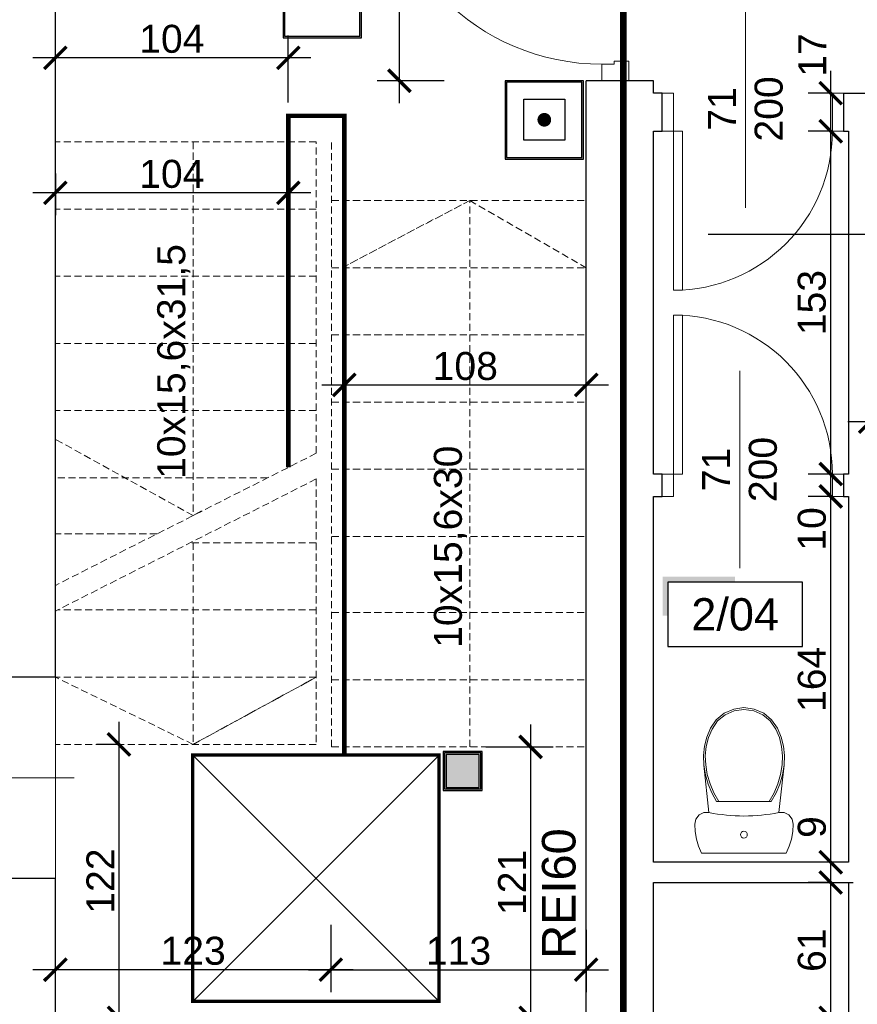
# Model space of a CAD drawing. Header units: millimetres. Extents: x 2709036 to 2756280, y 168165 to 192362.
# Tile 141 of 192: x 2724200 to 2724574, y 185830 to 186269. Entities that reach past the tile are written whole.
import ezdxf
from ezdxf.enums import TextEntityAlignment as Align

# ---------------------------------------------------------------- set-up
doc = ezdxf.new("R2010")
doc.units = ezdxf.units.MM
doc.header["$MEASUREMENT"] = 0
doc.set_wipeout_variables(frame=1)
for name, pattern in [('ACAD_ISO03W100', [30, 12, -18]), ('HIDDEN2', [4.7625, 3.175, -1.5875]), ('UKRYTE', [9.525, 6.35, -3.175])]:
    doc.linetypes.add(name, pattern=pattern)
doc.layers.add('6 - OPISY', color=7, linetype='Continuous')
doc.layers.add('D+H Urządzenia', color=30, linetype='Continuous')
for name, color, linetype, lineweight in [('__MAZ_EKSP_PROJ', 3, 'Continuous', 0), ('__MAZ_OPIS_STOLARKA', 7, 'Continuous', 0), ('__MAZ_SCHODY', 7, 'Continuous', 0), ('__MAZ_STOLARKA DRZWIOWA ISTN', 7, 'Continuous', 9), ('__MAZ_STOLARKA DRZWIOWA NOWA', 7, 'Continuous', 9), ('__MAZ_STOLARKA OKIENNA', 7, 'Continuous', 9), ('__MAZ_WYMIARY', 7, 'Continuous', 9), ('__MAZ_ŚCIANY ISTNIEJĄCE', 7, 'Continuous', 30), ('Meble i wyposażenie', 8, 'Continuous', 5), ('SCHODY_POR.', 7, 'UKRYTE', 25)]:
    doc.layers.add(name, color=color, linetype=linetype, lineweight=lineweight)
doc.styles.add('Arial', font='arial.ttf')
doc.styles.add('Dimensions', font='arial.ttf')
doc.styles.get("Standard").update_dxf_attribs({"font": 'arial.ttf'})
doc.styles.add('styl1', font='arial.ttf')
doc.dimstyles.new('100', dxfattribs={"dimtxt": 10, "dimasz": 10, "dimexe": 18, "dimexo": 15, "dimgap": 9, "dimtad": 1, "dimdec": 1, "dimrnd": 0.5, "dimdsep": 46, "dimtxsty": 'Dimensions', "dimblk": 'ARCHTICK', "dimcen": 9, "dimdle": 10, "dimadec": 1, "dimazin": 2, "dimtfac": 1, "dimtdec": 4, "dimtofl": 0, "dimtmove": 2, "dimatfit": 3, "dimfxl": 1, "dimtolj": 1, "dimtzin": 0, "dimarcsym": 0})

# ---------------------------------------------------------------- blocks, each defined once
blk = doc.blocks.new('_ArchTick')
at = {"color": 0, "linetype": 'ByBlock', "const_width": 0.15}
blk.add_lwpolyline([(-0.5, -0.5), (0.5, 0.5)], dxfattribs=at)
blk = doc.blocks.new('*D27')
at = {"layer": '__MAZ_WYMIARY', "color": 0, "lineweight": -2}
for p, q in [((2724215.82, 186232.24), (2724215.82, 186262.24)), ((2724319.82, 186232.24), (2724319.82, 186262.24)), ((2724329.82, 186252.24), (2724205.82, 186252.24))]:
    blk.add_line(p, q, dxfattribs=at)
at = {"layer": 'Defpoints', "color": 0, "lineweight": 30}
for p in [(2724215.82, 186252.24), (2724215.82, 186215.58), (2724319.82, 186215.58)]:
    blk.add_point(p, dxfattribs=at)
at = {"layer": '__MAZ_WYMIARY', "color": 0, "lineweight": -2, "xscale": 10, "yscale": 10, "zscale": 10, "rotation": 180}
blk.add_blockref('_ArchTick', (2724215.82, 186252.24), dxfattribs=at)
at = {"layer": '__MAZ_WYMIARY', "color": 0, "lineweight": -2, "xscale": 10, "yscale": 10, "zscale": 10}
blk.add_blockref('_ArchTick', (2724319.82, 186252.24), dxfattribs=at)
at = {"layer": '__MAZ_WYMIARY', "color": 0, "lineweight": 5, "insert": (2724267.82, 186260.62), "char_height": 12.5, "attachment_point": 5, "style": 'Arial'}
blk.add_mtext('\\A1;104', dxfattribs=at)
blk = doc.blocks.new('WC DP')
at = {"color": 0, "lineweight": -2, "ltscale": 14728.445072}
blk.add_wipeout([(-188.9, -40.9), (-202.4, -71.6), (-212.1, -103.8), (-218, -136.8), (-220, -170.4), (-214.9, -193.1), (-200.5, -211.4), (-179.6, -221.8), (-156.3, -222.3), (-117.6, -215.4), (-78.5, -210.5), (-39.3, -207.6), (0, -206.6), (39.3, -207.6), (78.5, -210.5), (117.6, -215.4), (156.3, -222.3), (179.6, -221.8), (200.5, -211.4), (214.9, -193.1), (220, -170.4), (218, -136.8), (212.1, -103.8), (202.4, -71.6), (188.9, -40.9)], dxfattribs=at).dxf.layer = 'Meble i wyposażenie'
at = {"layer": 'Meble i wyposażenie', "color": 0, "lineweight": -2}
for p, q in [((-188.9, -40.9), (-202.4, -71.6)), ((188.9, -40.9), (-188.9, -40.9)), ((202.4, -71.6), (188.9, -40.9)), ((-202.4, -71.6), (-212.1, -103.8)), ((212.1, -103.8), (202.4, -71.6)), ((-212.1, -103.8), (-218, -136.8)), ((218, -136.8), (212.1, -103.8)), ((-218, -136.8), (-220, -170.4)), ((-220, -170.4), (-214.9, -193.1)), ((214.9, -193.1), (220, -170.4)), ((220, -170.4), (218, -136.8))]:
    blk.add_line(p, q, dxfattribs=at)
blk.add_circle((0, -123.5), 15, dxfattribs=at)
at = {"color": 0, "lineweight": -2, "ltscale": 9083.641401}
blk.add_wipeout([(-122.1, -271.6), (122.1, -271.6), (143.3, -309.5), (160, -349.5), (171.9, -391.1), (179, -433.9), (156.3, -222.3), (117.6, -215.4), (78.5, -210.5), (39.3, -207.6), (0, -206.6), (-39.3, -207.6), (-78.5, -210.5), (-117.6, -215.4), (-156.3, -222.3), (-179, -433.9), (-171.9, -391.1), (-160, -349.5), (-143.3, -309.5)], dxfattribs=at).dxf.layer = 'Meble i wyposażenie'
at = {"layer": 'Meble i wyposażenie', "color": 0, "lineweight": -2}
for p, q in [((-214.9, -193.1), (-200.5, -211.4)), ((-200.5, -211.4), (-179.6, -221.8)), ((179.6, -221.8), (200.5, -211.4)), ((200.5, -211.4), (214.9, -193.1)), ((-179.6, -221.8), (-156.3, -222.3)), ((156.3, -222.3), (179.6, -221.8))]:
    blk.add_line(p, q, dxfattribs=at)
blk.add_ellipse((0, -988.7), major_axis=(785, 0), ratio=0.9963, start_param=1.370375, end_param=1.771221, dxfattribs=at)
at = {"color": 0, "lineweight": -2, "ltscale": 8188.801298}
blk.add_wipeout([(123.5, -636.5), (149.4, -598.7), (165.6, -559.3), (176, -518.3), (180.5, -476.2), (179, -433.9), (171.6, -389.9), (159, -347), (141.5, -306), (117.1, -263.7), (-117.1, -263.7), (-141.5, -306), (-159, -347), (-171.6, -389.9), (-179, -433.9), (-180.5, -476.2), (-176, -518.3), (-165.6, -559.3), (-149.4, -598.7), (-123.5, -636.5), (-88, -665.9), (-45.7, -684.5), (0, -690.9), (45.7, -684.5), (88, -665.9)], dxfattribs=at).dxf.layer = 'Meble i wyposażenie'
at = {"layer": 'Meble i wyposażenie', "color": 0, "lineweight": -2}
for p, q in [((-156.3, -222.3), (-179, -433.9)), ((179, -433.9), (156.3, -222.3)), ((-122.1, -271.6), (-143.3, -309.5)), ((-112.5, -271.6), (-134.3, -309.5)), ((122.1, -271.6), (-122.1, -271.6)), ((134.3, -309.5), (112.5, -271.6)), ((143.3, -309.5), (122.1, -271.6)), ((-160, -349.5), (-171.9, -391.1)), ((-151.5, -349.7), (-163.8, -391.6)), ((-143.3, -309.5), (-160, -349.5)), ((-134.3, -309.5), (-151.5, -349.7)), ((151.5, -349.7), (134.3, -309.5)), ((160, -349.5), (143.3, -309.5)), ((163.8, -391.6), (151.5, -349.7)), ((171.9, -391.1), (160, -349.5)), ((-171.9, -391.1), (-179, -433.9)), ((-163.8, -391.6), (-171, -434.7)), ((171, -434.7), (163.8, -391.6)), ((179, -433.9), (171.9, -391.1)), ((-179, -433.9), (-180.6, -476.2)), ((-171, -434.7), (-172.5, -475.9)), ((172.5, -475.9), (171, -434.7)), ((180.6, -476.2), (179, -433.9)), ((-180.6, -476.2), (-176.1, -518.3)), ((-172.5, -475.9), (-168.1, -516.9)), ((168.1, -516.9), (172.5, -475.9)), ((176.1, -518.3), (180.6, -476.2)), ((-176.1, -518.3), (-165.7, -559.3)), ((-168.1, -516.9), (-158, -556.8)), ((158, -556.8), (168.1, -516.9)), ((165.7, -559.3), (176.1, -518.3)), ((-165.7, -559.3), (-149.5, -598.5)), ((-158, -556.8), (-142.3, -594.9)), ((142.3, -594.9), (158, -556.8)), ((149.5, -598.5), (165.7, -559.3)), ((-149.5, -598.5), (-123.5, -636.5)), ((-142.3, -594.9), (-117.5, -631.1)), ((117.5, -631.1), (142.3, -594.9)), ((123.5, -636.5), (149.5, -598.5)), ((-123.5, -636.5), (-88, -665.9)), ((-117.5, -631.1), (-83.7, -659.1)), ((-83.7, -659.1), (-43.5, -676.8)), ((43.5, -676.8), (83.7, -659.1)), ((83.7, -659.1), (117.5, -631.1)), ((88, -665.9), (123.5, -636.5)), ((-88, -665.9), (-45.7, -684.5)), ((-45.7, -684.5), (0, -690.9)), ((-43.5, -676.8), (0, -682.8)), ((0, -682.8), (43.5, -676.8)), ((0, -690.9), (45.7, -684.5)), ((45.7, -684.5), (88, -665.9))]:
    blk.add_line(p, q, dxfattribs=at)
blk = doc.blocks.new('*U9')
at = {"ltscale": 10}
blk.add_hatch(color=256, dxfattribs=at).paths.add_polyline_path([(0, 26), (-25, 26), (-27, 26), (-27, 11.46), (-25, 11.46), (-25, 24), (0, 24)])
blk.add_lwpolyline([(-25, 0), (25, 0), (25, 24), (-25, 24)], close=True, dxfattribs=at)
at = {"layer": '6 - OPISY'}
for tag, p in [('NRPOM', (0, 6)), ('WYSPOM', (3.39, -15.66))]:
    blk.add_attdef(tag, text='', height=12, dxfattribs=at).set_placement(p, align=Align.CENTER)
blk = doc.blocks.new('*D526')
at = {"layer": '__MAZ_WYMIARY', "color": 0, "lineweight": -2}
for p, q in [((2724215.82, 186200.58), (2724215.82, 186181.94)), ((2724319.82, 186200.58), (2724319.82, 186181.94)), ((2724329.82, 186191.94), (2724205.82, 186191.94))]:
    blk.add_line(p, q, dxfattribs=at)
at = {"layer": 'Defpoints', "color": 0, "lineweight": 30}
for p in [(2724215.82, 186215.58), (2724319.82, 186215.58), (2724215.82, 186191.94)]:
    blk.add_point(p, dxfattribs=at)
at = {"layer": '__MAZ_WYMIARY', "color": 0, "lineweight": -2, "xscale": 10, "yscale": 10, "zscale": 10, "rotation": 180}
blk.add_blockref('_ArchTick', (2724215.82, 186191.94), dxfattribs=at)
at = {"layer": '__MAZ_WYMIARY', "color": 0, "lineweight": -2, "xscale": 10, "yscale": 10, "zscale": 10}
blk.add_blockref('_ArchTick', (2724319.82, 186191.94), dxfattribs=at)
at = {"layer": '__MAZ_WYMIARY', "color": 0, "lineweight": 5, "insert": (2724267.82, 186200.32), "char_height": 12.5, "attachment_point": 5, "style": 'Arial'}
blk.add_mtext('\\A1;104', dxfattribs=at)
blk = doc.blocks.new('*D527')
at = {"layer": '__MAZ_WYMIARY', "color": 0, "lineweight": -2}
for p, q in [((2724344.82, 186106.15), (2724344.82, 186116.15)), ((2724452.82, 186106.15), (2724452.82, 186116.15)), ((2724334.82, 186106.15), (2724462.82, 186106.15))]:
    blk.add_line(p, q, dxfattribs=at)
at = {"layer": 'Defpoints', "color": 0, "lineweight": 30}
for p in [(2724452.82, 186106.15), (2724344.82, 186095.1), (2724452.82, 186095.1)]:
    blk.add_point(p, dxfattribs=at)
at = {"layer": '__MAZ_WYMIARY', "color": 0, "lineweight": -2, "xscale": 10, "yscale": 10, "zscale": 10, "rotation": 180}
blk.add_blockref('_ArchTick', (2724344.82, 186106.15), dxfattribs=at)
at = {"layer": '__MAZ_WYMIARY', "color": 0, "lineweight": -2, "xscale": 10, "yscale": 10, "zscale": 10}
blk.add_blockref('_ArchTick', (2724452.82, 186106.15), dxfattribs=at)
at = {"layer": '__MAZ_WYMIARY', "color": 0, "lineweight": 5, "insert": (2724398.82, 186114.53), "char_height": 12.5, "attachment_point": 5, "style": 'Arial'}
blk.add_mtext('\\A1;108', dxfattribs=at)
blk = doc.blocks.new('*D528')
at = {"layer": '__MAZ_WYMIARY', "color": 0, "lineweight": -2}
for p, q in [((2724338.82, 185865.06), (2724338.82, 185835.06)), ((2724215.82, 185839.39), (2724215.82, 185855.06)), ((2724348.82, 185845.06), (2724205.82, 185845.06))]:
    blk.add_line(p, q, dxfattribs=at)
at = {"layer": 'Defpoints', "color": 0, "lineweight": 30}
for p in [(2724338.82, 185935.2), (2724215.82, 185845.06), (2724215.82, 185824.39)]:
    blk.add_point(p, dxfattribs=at)
at = {"layer": '__MAZ_WYMIARY', "color": 0, "lineweight": -2, "xscale": 10, "yscale": 10, "zscale": 10, "rotation": 180}
blk.add_blockref('_ArchTick', (2724215.82, 185845.06), dxfattribs=at)
at = {"layer": '__MAZ_WYMIARY', "color": 0, "lineweight": -2, "xscale": 10, "yscale": 10, "zscale": 10}
blk.add_blockref('_ArchTick', (2724338.82, 185845.06), dxfattribs=at)
at = {"layer": '__MAZ_WYMIARY', "color": 0, "lineweight": 5, "insert": (2724277.32, 185853.44), "char_height": 12.5, "attachment_point": 5, "style": 'Arial'}
blk.add_mtext('\\A1;123', dxfattribs=at)
blk = doc.blocks.new('*D529')
at = {"layer": '__MAZ_WYMIARY', "color": 0, "lineweight": -2}
for p, q in [((2724338.82, 185865.06), (2724338.82, 185835.06)), ((2724452.82, 185862.79), (2724452.82, 185835.06)), ((2724328.82, 185845.06), (2724462.82, 185845.06))]:
    blk.add_line(p, q, dxfattribs=at)
at = {"layer": 'Defpoints', "color": 0, "lineweight": 30}
for p in [(2724338.82, 185935.2), (2724452.82, 185877.79), (2724452.82, 185845.06)]:
    blk.add_point(p, dxfattribs=at)
at = {"layer": '__MAZ_WYMIARY', "color": 0, "lineweight": -2, "xscale": 10, "yscale": 10, "zscale": 10, "rotation": 180}
blk.add_blockref('_ArchTick', (2724338.82, 185845.06), dxfattribs=at)
at = {"layer": '__MAZ_WYMIARY', "color": 0, "lineweight": -2, "xscale": 10, "yscale": 10, "zscale": 10}
blk.add_blockref('_ArchTick', (2724452.82, 185845.06), dxfattribs=at)
at = {"layer": '__MAZ_WYMIARY', "color": 0, "lineweight": 5, "insert": (2724395.82, 185853.44), "char_height": 12.5, "attachment_point": 5, "style": 'Arial'}
blk.add_mtext('\\A1;113', dxfattribs=at)
blk = doc.blocks.new('*D530')
at = {"layer": '__MAZ_WYMIARY', "color": 0, "lineweight": -2}
for p, q in [((2724427.99, 185954.51), (2724427.99, 185813.55)), ((2724407.99, 185944.51), (2724437.99, 185944.51)), ((2724407.99, 185823.55), (2724437.99, 185823.55))]:
    blk.add_line(p, q, dxfattribs=at)
at = {"layer": 'Defpoints', "color": 0, "lineweight": 30}
for p in [(2724371.22, 185944.51), (2724371.22, 185823.55), (2724427.99, 185823.55)]:
    blk.add_point(p, dxfattribs=at)
at = {"layer": '__MAZ_WYMIARY', "color": 0, "lineweight": -2, "xscale": 10, "yscale": 10, "zscale": 10}
for p, rotation in [((2724427.99, 185944.51), 90), ((2724427.99, 185823.55), 270)]:
    blk.add_blockref('_ArchTick', p, dxfattribs=dict(at, rotation=rotation))
at = {"layer": '__MAZ_WYMIARY', "color": 0, "lineweight": 5, "insert": (2724419.72, 185884.03), "char_height": 12.5, "attachment_point": 5, "rotation": 90, "style": 'Arial'}
blk.add_mtext('\\A1;121', dxfattribs=at)
blk = doc.blocks.new('*D531')
at = {"layer": '__MAZ_WYMIARY', "color": 0, "lineweight": -2}
for p, q in [((2724244.22, 185955.67), (2724244.22, 185813.55)), ((2724244.22, 185945.67), (2724234.22, 185945.67)), ((2724244.22, 185823.55), (2724234.22, 185823.55))]:
    blk.add_line(p, q, dxfattribs=at)
at = {"layer": 'Defpoints', "color": 0, "lineweight": 30}
for p in [(2724250.39, 185945.67), (2724244.22, 185823.55), (2724250.84, 185823.55)]:
    blk.add_point(p, dxfattribs=at)
at = {"layer": '__MAZ_WYMIARY', "color": 0, "lineweight": -2, "xscale": 10, "yscale": 10, "zscale": 10}
for p, rotation in [((2724244.22, 185945.67), 90), ((2724244.22, 185823.55), 270)]:
    blk.add_blockref('_ArchTick', p, dxfattribs=dict(at, rotation=rotation))
at = {"layer": '__MAZ_WYMIARY', "color": 0, "lineweight": 5, "insert": (2724235.95, 185884.61), "char_height": 12.5, "attachment_point": 5, "rotation": 90, "style": 'Arial'}
blk.add_mtext('\\A1;122', dxfattribs=at)
blk = doc.blocks.new('*D549')
at = {"layer": '__MAZ_WYMIARY', "color": 0, "lineweight": -2}
for p, q in [((2724085.75, 186383.55), (2724085.75, 185814.39)), ((2724105.75, 186373.55), (2724075.75, 186373.55)), ((2724105.75, 185824.39), (2724075.75, 185824.39))]:
    blk.add_line(p, q, dxfattribs=at)
at = {"layer": 'Defpoints', "color": 0, "lineweight": 30}
for p in [(2724215.82, 186373.55), (2724085.75, 185824.39), (2724215.82, 185824.39)]:
    blk.add_point(p, dxfattribs=at)
at = {"layer": '__MAZ_WYMIARY', "color": 0, "lineweight": -2, "xscale": 10, "yscale": 10, "zscale": 10}
for p, rotation in [((2724085.75, 186373.55), 90), ((2724085.75, 185824.39), 270)]:
    blk.add_blockref('_ArchTick', p, dxfattribs=dict(at, rotation=rotation))
at = {"layer": '__MAZ_WYMIARY', "color": 0, "lineweight": 5, "insert": (2724077.37, 186098.97), "char_height": 12.5, "attachment_point": 5, "rotation": 90, "style": 'Arial'}
blk.add_mtext('\\A1;549', dxfattribs=at)
blk = doc.blocks.new('*D550')
at = {"layer": '__MAZ_WYMIARY', "color": 0, "lineweight": -2}
for p, q in [((2724085.75, 185834.39), (2724085.75, 185750.55)), ((2724105.75, 185824.39), (2724075.75, 185824.39)), ((2724105.75, 185760.55), (2724075.75, 185760.55))]:
    blk.add_line(p, q, dxfattribs=at)
at = {"layer": 'Defpoints', "color": 0, "lineweight": 30}
for p in [(2724215.82, 185824.39), (2724085.75, 185760.55), (2724151.82, 185760.55)]:
    blk.add_point(p, dxfattribs=at)
at = {"layer": '__MAZ_WYMIARY', "color": 0, "lineweight": -2, "xscale": 10, "yscale": 10, "zscale": 10}
for p, rotation in [((2724085.75, 185824.39), 90), ((2724085.75, 185760.55), 270)]:
    blk.add_blockref('_ArchTick', p, dxfattribs=dict(at, rotation=rotation))
at = {"layer": '__MAZ_WYMIARY', "color": 0, "lineweight": 5, "insert": (2724077.37, 185792.47), "char_height": 12.5, "attachment_point": 5, "rotation": 90, "style": 'Arial'}
blk.add_mtext('\\A1;64', dxfattribs=at)
blk = doc.blocks.new('*D595')
at = {"layer": '__MAZ_WYMIARY', "color": 0, "lineweight": -2}
for p, q in [((2724561.97, 185813.55), (2724561.97, 185894.01)), ((2724541.97, 185884.01), (2724571.97, 185884.01)), ((2724541.97, 185823.55), (2724571.97, 185823.55))]:
    blk.add_line(p, q, dxfattribs=at)
at = {"layer": 'Defpoints', "color": 0, "lineweight": 30}
for p in [(2724520.8, 185884.01), (2724561.97, 185884.01), (2724520.8, 185823.55)]:
    blk.add_point(p, dxfattribs=at)
at = {"layer": '__MAZ_WYMIARY', "color": 0, "lineweight": -2, "xscale": 10, "yscale": 10, "zscale": 10}
for p, rotation in [((2724561.97, 185884.01), 90), ((2724561.97, 185823.55), 270)]:
    blk.add_blockref('_ArchTick', p, dxfattribs=dict(at, rotation=rotation))
at = {"layer": '__MAZ_WYMIARY', "color": 0, "lineweight": 5, "insert": (2724553.59, 185853.78), "char_height": 12.5, "attachment_point": 5, "rotation": 90, "style": 'Arial'}
blk.add_mtext('\\A1;61', dxfattribs=at)
blk = doc.blocks.new('*D596')
at = {"layer": '__MAZ_WYMIARY', "color": 0, "lineweight": -2}
for p, q in [((2724561.97, 185874.01), (2724561.97, 185903.01)), ((2724561.97, 185893.01), (2724551.97, 185893.01)), ((2724561.97, 185884.01), (2724551.97, 185884.01))]:
    blk.add_line(p, q, dxfattribs=at)
at = {"layer": 'Defpoints', "color": 0, "lineweight": 30}
for p in [(2724561.97, 185893.01), (2724569.88, 185893.01), (2724569.88, 185884.01)]:
    blk.add_point(p, dxfattribs=at)
at = {"layer": '__MAZ_WYMIARY', "color": 0, "lineweight": -2, "xscale": 10, "yscale": 10, "zscale": 10}
for p, rotation in [((2724561.97, 185893.01), 90), ((2724561.97, 185884.01), 270)]:
    blk.add_blockref('_ArchTick', p, dxfattribs=dict(at, rotation=rotation))
at = {"layer": '__MAZ_WYMIARY', "color": 0, "lineweight": 5, "insert": (2724553.59, 185908.73), "char_height": 12.5, "attachment_point": 5, "rotation": 90, "style": 'Arial'}
blk.add_mtext('\\A1;9', dxfattribs=at)
blk = doc.blocks.new('*D597')
at = {"layer": '__MAZ_WYMIARY', "color": 0, "lineweight": -2}
for p, q in [((2724561.97, 185883.01), (2724561.97, 186066.38)), ((2724561.97, 186056.38), (2724551.97, 186056.38)), ((2724561.97, 185893.01), (2724551.97, 185893.01))]:
    blk.add_line(p, q, dxfattribs=at)
at = {"layer": 'Defpoints', "color": 0, "lineweight": 30}
for p in [(2724561.97, 186056.38), (2724569.88, 186056.38), (2724569.88, 185893.01)]:
    blk.add_point(p, dxfattribs=at)
at = {"layer": '__MAZ_WYMIARY', "color": 0, "lineweight": -2, "xscale": 10, "yscale": 10, "zscale": 10}
for p, rotation in [((2724561.97, 186056.38), 90), ((2724561.97, 185893.01), 270)]:
    blk.add_blockref('_ArchTick', p, dxfattribs=dict(at, rotation=rotation))
at = {"layer": '__MAZ_WYMIARY', "color": 0, "lineweight": 5, "insert": (2724553.59, 185974.7), "char_height": 12.5, "attachment_point": 5, "rotation": 90, "style": 'Arial'}
blk.add_mtext('\\A1;164', dxfattribs=at)
blk = doc.blocks.new('*D598')
at = {"layer": '__MAZ_WYMIARY', "color": 0, "lineweight": -2}
for p, q in [((2724561.97, 186046.38), (2724561.97, 186076.38)), ((2724561.97, 186066.38), (2724551.97, 186066.38)), ((2724561.97, 186056.38), (2724551.97, 186056.38))]:
    blk.add_line(p, q, dxfattribs=at)
at = {"layer": 'Defpoints', "color": 0, "lineweight": 30}
for p in [(2724561.97, 186066.38), (2724569.88, 186066.38), (2724569.88, 186056.38)]:
    blk.add_point(p, dxfattribs=at)
at = {"layer": '__MAZ_WYMIARY', "color": 0, "lineweight": -2, "xscale": 10, "yscale": 10, "zscale": 10}
for p, rotation in [((2724561.97, 186066.38), 90), ((2724561.97, 186056.38), 270)]:
    blk.add_blockref('_ArchTick', p, dxfattribs=dict(at, rotation=rotation))
at = {"layer": '__MAZ_WYMIARY', "color": 0, "lineweight": 5, "insert": (2724553.59, 186041.85), "char_height": 12.5, "attachment_point": 5, "rotation": 90, "style": 'Arial'}
blk.add_mtext('\\A1;10', dxfattribs=at)
blk = doc.blocks.new('*D599')
at = {"layer": '__MAZ_WYMIARY', "color": 0, "lineweight": -2}
for p, q in [((2724561.97, 186056.38), (2724561.97, 186229.43)), ((2724561.97, 186219.43), (2724551.97, 186219.43)), ((2724561.97, 186066.38), (2724551.97, 186066.38))]:
    blk.add_line(p, q, dxfattribs=at)
at = {"layer": 'Defpoints', "color": 0, "lineweight": 30}
for p in [(2724561.97, 186219.43), (2724569.88, 186219.43), (2724569.88, 186066.38)]:
    blk.add_point(p, dxfattribs=at)
at = {"layer": '__MAZ_WYMIARY', "color": 0, "lineweight": -2, "xscale": 10, "yscale": 10, "zscale": 10}
for p, rotation in [((2724561.97, 186219.43), 90), ((2724561.97, 186066.38), 270)]:
    blk.add_blockref('_ArchTick', p, dxfattribs=dict(at, rotation=rotation))
at = {"layer": '__MAZ_WYMIARY', "color": 0, "lineweight": 5, "insert": (2724553.59, 186142.91), "char_height": 12.5, "attachment_point": 5, "rotation": 90, "style": 'Arial'}
blk.add_mtext('\\A1;153', dxfattribs=at)
blk = doc.blocks.new('*D600')
at = {"layer": '__MAZ_WYMIARY', "color": 0, "lineweight": -2}
for p, q in [((2724561.97, 186209.43), (2724561.97, 186246.43)), ((2724561.97, 186236.43), (2724551.97, 186236.43)), ((2724561.97, 186219.43), (2724551.97, 186219.43))]:
    blk.add_line(p, q, dxfattribs=at)
at = {"layer": 'Defpoints', "color": 0, "lineweight": 30}
for p in [(2724561.97, 186236.43), (2724569.88, 186236.43), (2724569.88, 186219.43)]:
    blk.add_point(p, dxfattribs=at)
at = {"layer": '__MAZ_WYMIARY', "color": 0, "lineweight": -2, "xscale": 10, "yscale": 10, "zscale": 10}
for p, rotation in [((2724561.97, 186236.43), 90), ((2724561.97, 186219.43), 270)]:
    blk.add_blockref('_ArchTick', p, dxfattribs=dict(at, rotation=rotation))
at = {"layer": '__MAZ_WYMIARY', "color": 0, "lineweight": 5, "insert": (2724553.7, 186253.48), "char_height": 12.5, "attachment_point": 5, "rotation": 90, "style": 'Arial'}
blk.add_mtext('\\A1;17', dxfattribs=at)
blk = doc.blocks.new('*D616')
at = {"layer": '__MAZ_WYMIARY', "color": 0, "lineweight": -2}
for p, q in [((2724579.61, 186103.46), (2724579.61, 186079.79)), ((2724592.61, 186103.46), (2724592.61, 186079.79)), ((2724569.61, 186089.79), (2724602.61, 186089.79)), ((2724595.76, 186057.63), (2724586.11, 186089.79)), ((2724616.48, 186057.63), (2724595.76, 186057.63))]:
    blk.add_line(p, q, dxfattribs=at)
at = {"layer": 'Defpoints', "color": 0, "lineweight": 30}
for p in [(2724579.61, 186118.46), (2724592.61, 186118.46), (2724592.61, 186089.79)]:
    blk.add_point(p, dxfattribs=at)
at = {"layer": '__MAZ_WYMIARY', "color": 0, "lineweight": -2, "xscale": 10, "yscale": 10, "zscale": 10, "rotation": 180}
blk.add_blockref('_ArchTick', (2724579.61, 186089.79), dxfattribs=at)
at = {"layer": '__MAZ_WYMIARY', "color": 0, "lineweight": -2, "xscale": 10, "yscale": 10, "zscale": 10}
blk.add_blockref('_ArchTick', (2724592.61, 186089.79), dxfattribs=at)
at = {"layer": '__MAZ_WYMIARY', "color": 0, "lineweight": 5, "insert": (2724606.12, 186066.01), "char_height": 12.5, "attachment_point": 5, "style": 'Arial'}
blk.add_mtext('\\A1;13', dxfattribs=at)
blk = doc.blocks.new('*D689')
at = {"layer": '__MAZ_WYMIARY', "color": 0, "lineweight": -2}
for p, q in [((2724369.42, 186231.98), (2724369.42, 186366.98)), ((2724389.42, 186356.98), (2724359.42, 186356.98)), ((2724389.42, 186241.98), (2724359.42, 186241.98))]:
    blk.add_line(p, q, dxfattribs=at)
at = {"layer": 'Defpoints', "color": 0, "lineweight": 30}
for p in [(2724369.42, 186356.98), (2724452.82, 186356.98), (2724452.82, 186241.98)]:
    blk.add_point(p, dxfattribs=at)
at = {"layer": '__MAZ_WYMIARY', "color": 0, "lineweight": -2, "xscale": 10, "yscale": 10, "zscale": 10}
for p, rotation in [((2724369.42, 186356.98), 90), ((2724369.42, 186241.98), 270)]:
    blk.add_blockref('_ArchTick', p, dxfattribs=dict(at, rotation=rotation))
at = {"layer": '__MAZ_WYMIARY', "color": 0, "lineweight": 5, "insert": (2724361.04, 186299.48), "char_height": 12.5, "attachment_point": 5, "rotation": 90, "style": 'Arial'}
blk.add_mtext('\\A1;115', dxfattribs=at)
blk = doc.blocks.new('90')
at = {"color": 0, "linetype": 'Continuous', "lineweight": 5}
for p, q in [((30102.84, -38884.85), (30102.84, -38878.44)), ((30113.27, -38878.44), (30113.27, -38885.98)), ((30107.55, -38884.85), (30102.84, -38884.85)), ((30107.55, -38885.98), (30107.55, -38884.85)), ((30113.27, -38885.98), (30107.55, -38885.98)), ((30015.67, -38967.31), (30015.67, -38972.02)), ((30102.84, -38967.31), (30015.67, -38967.31)), ((30015.67, -38967.31), (30015.67, -38972.02)), ((30102.84, -38972.02), (30102.84, -38967.31)), ((30015.67, -38972.02), (30102.84, -38972.02)), ((30102.84, -38978.44), (30102.84, -38972.02)), ((30102.84, -38972.02), (30107.55, -38972.02)), ((30107.55, -38972.02), (30107.55, -38970.89)), ((30107.55, -38970.89), (30113.27, -38970.89)), ((30113.27, -38970.89), (30113.27, -38978.44))]:
    blk.add_line(p, q, dxfattribs=at)
blk.add_arc((30102.84, -38972.02), 87.17, 90, 180, dxfattribs=at)
blk = doc.blocks.new('_rt45')
at = {"layer": 'D+H Urządzenia'}
h = blk.add_hatch(color=256, dxfattribs=at)
h.dxf.hatch_style = 1
h.paths.add_polyline_path([(25.34, 24.93), (12.84, 24.93), (0.34, 24.93), (-12.16, 24.93), (-24.66, 24.93), (-24.66, 12.43), (-24.66, -0.07), (-24.66, -12.57), (-24.66, -25.07), (-12.16, -25.07), (0.34, -25.07), (12.84, -25.07), (25.34, -25.07), (25.34, -12.57), (25.34, -0.07), (25.34, 12.43)])
h.paths.add_polyline_path([(-23.66, 23.93), (-12.16, 23.93), (0.34, 23.93), (12.84, 23.93), (24.34, 23.93), (24.34, 12.43), (24.34, -0.07), (24.34, -12.57), (24.34, -24.07), (12.84, -24.07), (0.34, -24.07), (-12.16, -24.07), (-23.66, -24.07), (-23.66, -12.57), (-23.66, -0.07), (-23.66, 12.43)], flags=16)
h.paths.add_polyline_path([(-12.7, 13.08), (13.49, 13.08), (13.49, -13.11), (-12.7, -13.11)], flags=0)
h.paths.add_polyline_path([(2.58, -0.02, -1), (-1.79, -0.02, -1)], flags=0)
for points in [[(-24.66, 24.93), (-24.66, 12.43), (-24.66, -0.07), (-24.66, -12.57), (-24.66, -25.07), (-12.16, -25.07), (0.34, -25.07), (12.84, -25.07), (25.34, -25.07), (25.34, -12.57), (25.34, -0.07), (25.34, 12.43), (25.34, 24.93), (12.84, 24.93), (0.34, 24.93), (-12.16, 24.93)], [(-23.66, 23.93), (-23.66, 12.43), (-23.66, -0.07), (-23.66, -12.57), (-23.66, -24.07), (-12.16, -24.07), (0.34, -24.07), (12.84, -24.07), (24.34, -24.07), (24.34, -12.57), (24.34, -0.07), (24.34, 12.43), (24.34, 23.93), (12.84, 23.93), (0.34, 23.93), (-12.16, 23.93)], [(-12.7, 13.08), (13.49, 13.08), (13.49, -13.11), (-12.7, -13.11)]]:
    blk.add_lwpolyline(points, close=True, dxfattribs=at)
at = {"layer": 'D+H Urządzenia', "const_width": 4.36}
blk.add_lwpolyline([(-1.79, -0.02, 1), (2.58, -0.02, 1)], format="xyb", close=True, dxfattribs=at)
blk = doc.blocks.new('_3000plus')
at = {"layer": 'D+H Urządzenia'}
h = blk.add_hatch(color=256, dxfattribs=at)
h.dxf.hatch_style = 1
h.paths.add_polyline_path([(26.81, 26.83), (14.31, 26.83), (1.81, 26.83), (-10.69, 26.83), (-23.19, 26.83), (-23.19, 14.33), (-23.19, 1.83), (-23.19, -10.67), (-23.19, -23.17), (-10.69, -23.17), (1.81, -23.17), (14.31, -23.17), (26.81, -23.17), (26.81, -10.67), (26.81, 1.83), (26.81, 14.33)])
h.paths.add_polyline_path([(-22.19, 25.83), (-10.69, 25.83), (1.81, 25.83), (14.31, 25.83), (25.81, 25.83), (25.81, 14.33), (25.81, 1.83), (25.81, -10.67), (25.81, -22.17), (14.31, -22.17), (1.81, -22.17), (-10.69, -22.17), (-22.19, -22.17), (-22.19, -10.67), (-22.19, 1.83), (-22.19, 14.33)], flags=16)
for points in [[(-10.69, 26.83), (-23.19, 26.83), (-23.19, 14.33), (-23.19, 1.83), (-23.19, -10.67), (-23.19, -23.17), (-10.69, -23.17), (1.81, -23.17), (14.31, -23.17), (26.81, -23.17), (26.81, -10.67), (26.81, 1.83), (26.81, 14.33), (26.81, 26.83), (14.31, 26.83), (1.81, 26.83), (-10.69, 26.83)], [(-10.69, 25.83), (-22.19, 25.83), (-22.19, 14.33), (-22.19, 1.83), (-22.19, -10.67), (-22.19, -22.17), (-10.69, -22.17), (1.81, -22.17), (14.31, -22.17), (25.81, -22.17), (25.81, -10.67), (25.81, 1.83), (25.81, 14.33), (25.81, 25.83), (14.31, 25.83), (1.81, 25.83)]]:
    blk.add_lwpolyline(points, close=True, dxfattribs=at)
for points in [[(-8.51, 21.45, 0, 0, 0), (16.38, -3.44, 7.54, 0, 0), (23.49, -10.55, 0, 0, 0)], [(-19.18, 10.78, 0, 0, 0), (5.71, -14.11, 7.54, 0, 0), (12.82, -21.22, 0, 0, 0)]]:
    blk.add_lwpolyline(points, format="xyseb", dxfattribs=at)
blk = doc.blocks.new('_pip')
at = {"layer": 'D+H Urządzenia'}
h = blk.add_hatch(color=1, dxfattribs=at)
h.dxf.hatch_style = 1
h.paths.add_polyline_path([(12.45, 11.21), (-8.55, 11.21), (-8.55, -9.79), (12.45, -9.79)], flags=0)
h.paths.add_polyline_path([(14.45, 13.21), (-10.55, 13.21), (-10.55, -11.79), (14.45, -11.79)])
h.paths.add_polyline_path([(13.45, -10.79), (-9.55, -10.79), (-9.55, 12.21), (13.45, 12.21)], flags=16)
h.paths.add_polyline_path([(12.45, -9.79), (-8.55, -9.79), (-8.55, 11.21), (12.45, 11.21)], flags=0)
h = blk.add_hatch(color=1, dxfattribs=at)
h.dxf.hatch_style = 1
h.paths.add_polyline_path([(12.45, 11.21), (-8.55, 11.21), (-8.55, -9.79), (12.45, -9.79)])
at = {"layer": 'D+H Urządzenia', "color": 1}
for points in [[(-10.55, -11.79), (14.45, -11.79), (14.45, 13.21), (-10.55, 13.21)], [(-9.55, -10.79), (13.45, -10.79), (13.45, 12.21), (-9.55, 12.21)], [(-8.55, -9.79), (12.45, -9.79), (12.45, 11.21), (-8.55, 11.21)]]:
    blk.add_lwpolyline(points, close=True, dxfattribs=at)

msp = doc.modelspace()

# ---------------------------------------------------------------- linework, layer by layer
at = {"layer": '6 - OPISY', "color": 252}
msp.add_line((2724586.17, 186173.33), (2724507.28, 186173.33), dxfattribs=at)
at = {"layer": '__MAZ_EKSP_PROJ'}
for p, q in [((2724277.14, 185940.88), (2724387.14, 185830.88)), ((2724277.14, 185830.88), (2724387.14, 185940.88))]:
    msp.add_line(p, q, dxfattribs=at)
at = {"layer": '__MAZ_EKSP_PROJ', "linetype": 'ACAD_ISO03W100', "const_width": 3}
msp.add_lwpolyline([(2724469.4, 185766.55), (2724469.4, 186394.05), (2724151.82, 186394.05)], dxfattribs=at)
at = {"layer": '__MAZ_EKSP_PROJ', "const_width": 1.5}
msp.add_lwpolyline([(2724277.14, 185830.88), (2724387.14, 185830.88), (2724387.14, 185940.88), (2724277.14, 185940.88)], close=True, dxfattribs=at)
at = {"layer": '__MAZ_OPIS_STOLARKA', "color": 252}
for points in [[(2724523.92, 186185.3), (2724523.92, 186273.47)], [(2724521.33, 186024.31), (2724521.33, 186112.48)], [(2724094.88, 185930.8), (2724224.21, 185930.8)]]:
    msp.add_lwpolyline(points, dxfattribs=at)
at = {"layer": '__MAZ_SCHODY', "color": 252, "linetype": 'HIDDEN2', "lineweight": 5}
for p, q in [((2724482.82, 186241.98), (2724452.82, 186241.98)), ((2724332.31, 186214.67), (2724215.82, 186214.67)), ((2724332.31, 186075.67), (2724332.31, 186214.67)), ((2724339.17, 185944.51), (2724339.17, 186214.67)), ((2724332.31, 186184.67), (2724215.82, 186184.67)), ((2724339.17, 186188.51), (2724452.82, 186188.51)), ((2724339.17, 186158.51), (2724452.82, 186158.51)), ((2724332.31, 186154.67), (2724215.82, 186154.67)), ((2724339.17, 186128.51), (2724452.82, 186128.51)), ((2724332.31, 186124.67), (2724215.82, 186124.67)), ((2724339.17, 186098.51), (2724452.82, 186098.51)), ((2724332.31, 186094.67), (2724215.82, 186094.67)), ((2724332.31, 186075.67), (2724215.82, 186016.67)), ((2724339.17, 186068.51), (2724452.82, 186068.51)), ((2724310.59, 186064.67), (2724215.82, 186064.67)), ((2724332.31, 186064.18), (2724215.82, 186005.18)), ((2724261.23, 186039.67), (2724215.82, 186039.67)), ((2724332.31, 186035.67), (2724276, 186035.67)), ((2724339.17, 186038.51), (2724452.82, 186038.51)), ((2724332.31, 186005.67), (2724216.77, 186005.67)), ((2724339.17, 186004.51), (2724452.82, 186004.51)), ((2724215.82, 185885.8), (2724215.82, 185975.8)), ((2724332.31, 185975.67), (2724215.82, 185975.67)), ((2724339.17, 185974.51), (2724452.82, 185974.51)), ((2724332.31, 185945.67), (2724215.82, 185945.67)), ((2724339.17, 185944.51), (2724452.82, 185944.51))]:
    msp.add_line(p, q, dxfattribs=at)
for points in [[(2724277.32, 186214.67), (2724277.32, 186047.82), (2724281.13, 186049.93), (2724277.32, 186047.82), (2724215.82, 186081.93)], [(2724400.82, 185944.51), (2724400.82, 186188.51), (2724343.82, 186158.51), (2724400.82, 186188.51), (2724452.82, 186158.51)], [(2724332.31, 186064.18), (2724332.31, 185945.67)], [(2724277.32, 186035.67), (2724277.32, 185945.67), (2724332.31, 185975.67), (2724277.32, 185945.67), (2724215.82, 185975.67)]]:
    msp.add_lwpolyline(points, dxfattribs=at)
at = {"layer": '__MAZ_STOLARKA DRZWIOWA ISTN', "color": 252, "linetype": 'Continuous'}
for points in [[(2724491.74, 186236.43), (2724486.74, 186236.43), (2724486.74, 186219.43), (2724491.74, 186219.43)], [(2724562.74, 186236.43), (2724567.74, 186236.43), (2724567.74, 186219.43), (2724562.74, 186219.43)], [(2724491.74, 186219.43), (2724495.74, 186219.43), (2724495.74, 186148.43), (2724491.74, 186148.43)], [(2724491.74, 186066.38), (2724495.74, 186066.38), (2724495.74, 186137.38), (2724491.74, 186137.38)], [(2724491.74, 186056.38), (2724486.74, 186056.38), (2724486.74, 186066.38), (2724491.74, 186066.38)], [(2724562.74, 186056.38), (2724567.74, 186056.38), (2724567.74, 186066.38), (2724562.74, 186066.38)]]:
    msp.add_lwpolyline(points, close=True, dxfattribs=at)
at = {"layer": '__MAZ_STOLARKA DRZWIOWA ISTN', "color": 252, "linetype": 'Continuous', "extrusion": (0, 0, -1)}
msp.add_arc((-2724491.74, 186219.43), 71, 180, 270, dxfattribs=at)
at = {"layer": '__MAZ_STOLARKA DRZWIOWA ISTN', "color": 252, "linetype": 'Continuous'}
msp.add_arc((2724491.74, 186066.38), 71, 0, 90, dxfattribs=at)
at = {"layer": '__MAZ_STOLARKA OKIENNA', "color": 252, "linetype": 'Continuous'}
msp.add_line((2724215.82, 185975.8), (2724215.82, 185885.8), dxfattribs=at)
at = {"layer": '__MAZ_ŚCIANY ISTNIEJĄCE', "color": 252, "ltscale": 15}
for p, q in [((2724215.82, 185975.8), (2724215.82, 186373.55)), ((2724452.82, 185823.55), (2724452.82, 186241.98)), ((2724482.82, 186241.98), (2724452.82, 186241.98)), ((2724482.82, 186236.43), (2724482.82, 186241.98)), ((2724486.74, 186236.43), (2724482.82, 186236.43)), ((2724486.74, 186219.43), (2724486.74, 186236.43)), ((2724567.74, 186236.43), (2724634.97, 186236.43)), ((2724567.74, 186236.43), (2724567.74, 186219.43)), ((2724482.82, 186066.38), (2724482.82, 186219.43)), ((2724482.82, 186219.43), (2724486.74, 186219.43)), ((2724567.74, 186219.43), (2724569.88, 186219.43)), ((2724569.88, 186219.43), (2724569.88, 186066.38)), ((2724486.74, 186066.38), (2724482.82, 186066.38)), ((2724486.74, 186056.38), (2724486.74, 186066.38)), ((2724567.74, 186066.38), (2724567.74, 186056.38)), ((2724569.88, 186066.38), (2724567.74, 186066.38)), ((2724482.82, 185893.01), (2724482.82, 186056.38)), ((2724482.82, 186056.38), (2724486.74, 186056.38)), ((2724567.74, 186056.38), (2724569.88, 186056.38)), ((2724569.88, 186056.38), (2724569.88, 185893.01)), ((2724151.82, 185975.8), (2724215.82, 185975.8)), ((2724569.88, 185893.01), (2724482.82, 185893.01)), ((2724215.82, 185885.8), (2724151.82, 185885.8)), ((2724215.82, 185823.55), (2724215.82, 185885.8)), ((2724482.82, 185823.55), (2724482.82, 185884.01)), ((2724482.82, 185884.01), (2724569.88, 185884.01)), ((2724569.88, 185884.01), (2724569.88, 185823.55))]:
    msp.add_line(p, q, dxfattribs=at)
at = {"layer": 'SCHODY_POR.', "color": 252, "ltscale": 15, "const_width": 2}
msp.add_lwpolyline([(2724319.82, 186069.34), (2724319.82, 186226.33), (2724344.82, 186226.33), (2724344.82, 185941.34)], dxfattribs=at)

# ---------------------------------------------------------------- block references
at = {"xscale": 0.7000000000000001, "yscale": 0.7000000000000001, "zscale": 0.7000000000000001}
for name, p in [('_3000plus', (2724333.69, 186277.35)), ('_rt45', (2724433.83, 186224.55))]:
    msp.add_blockref(name, p, dxfattribs=at)
at = {"layer": '6 - OPISY', "color": 252, "xscale": 1.2, "yscale": 1.2, "zscale": 1.2}
msp.add_blockref('*U9', (2724519.3, 185989.34), dxfattribs=at).add_auto_attribs({'NRPOM': '2/04'})
at = {"layer": '__MAZ_STOLARKA DRZWIOWA NOWA', "color": 252, "lineweight": -2, "xscale": -1.150000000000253, "yscale": 1.150000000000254, "zscale": 1.150000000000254, "rotation": 180.0000000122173}
msp.add_blockref('90', (2689841.55, 141531.78), dxfattribs=at)
at = {"layer": 'D+H Urządzenia', "xscale": 0.7000000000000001, "yscale": 0.7000000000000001, "zscale": 0.7000000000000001}
msp.add_blockref('_pip', (2724396.3, 185933.31), dxfattribs=at)
at = {"layer": 'Meble i wyposażenie', "color": 252, "xscale": -0.1, "yscale": 0.1, "zscale": 0.1, "rotation": 180}
msp.add_blockref('WC DP', (2724523.24, 185893.01), dxfattribs=at)

# ---------------------------------------------------------------- texts
at = {"layer": '__MAZ_EKSP_PROJ', "linetype": 'ACAD_ISO03W100', "insert": (2724433.04, 185908.19), "char_height": 15, "attachment_point": 3, "rotation": 90}
msp.add_mtext_dynamic_manual_height_columns('REI60', width=68.5675, gutter_width=12.5, heights=[61.2], dxfattribs=at)
at = {"layer": '__MAZ_OPIS_STOLARKA', "color": 252, "char_height": 12.5, "width": 38.3096, "attachment_point": 5, "rotation": 90, "style": 'styl1'}
for insert in [(2724523.92, 186229.39), (2724521.33, 186068.39)]:
    msp.add_mtext('71\\P200', dxfattribs=dict(at, insert=insert))
at = {"layer": '__MAZ_SCHODY', "color": 252, "linetype": 'HIDDEN2', "lineweight": 5, "style": 'styl1'}
for s, p in [('10x15,6x31,5', (2724273.8, 186064.2)), ('10x15,6x30', (2724397.3, 185988.77))]:
    msp.add_text(s, height=12.5, rotation=90, dxfattribs=at).set_placement(p)

# ---------------------------------------------------------------- dimensions: what is measured, and where the dimension line sits
at = {"layer": '__MAZ_WYMIARY', "color": 252, "lineweight": 5}
for base, p1, p2, picture, middle in [((2724085.75, 185824.39), (2724215.82, 186373.55), (2724215.82, 185824.39), '*D549', (2724077.37, 186098.97)), ((2724369.42, 186356.98), (2724452.82, 186241.98), (2724452.82, 186356.98), '*D689', (2724361.04, 186299.48)), ((2724561.97, 186219.43), (2724569.88, 186066.38), (2724569.88, 186219.43), '*D599', (2724553.59, 186142.91)), ((2724244.22, 185823.55), (2724250.39, 185945.67), (2724250.84, 185823.55), '*D531', (2724235.95, 185884.61)), ((2724427.99, 185823.55), (2724371.22, 185944.51), (2724371.22, 185823.55), '*D530', (2724419.72, 185884.03)), ((2724561.97, 185884.01), (2724520.8, 185823.55), (2724520.8, 185884.01), '*D595', (2724553.59, 185853.78)), ((2724085.75, 185760.55), (2724215.82, 185824.39), (2724151.82, 185760.55), '*D550', (2724077.37, 185792.47))]:
    dim = msp.add_linear_dim(base=base, p1=p1, p2=p2, angle=90, dimstyle='100', override={"dimtxt": 12.5, "dimexe": 10, "dimgap": 2, "dimdec": 0, "dimtxsty": 'Arial', "dimtmove": 1, "dimfxl": 20, "dimfxlon": 1}, dxfattribs=at)
    dim.commit()
    dim.dimension.update_dxf_attribs({"geometry": picture, "text_midpoint": middle})
for base, p1, p2, picture, middle in [((2724215.82, 186252.24), (2724319.82, 186215.58), (2724215.82, 186215.58), '*D27', (2724267.82, 186260.62)), ((2724215.82, 186191.94), (2724319.82, 186215.58), (2724215.82, 186215.58), '*D526', (2724267.82, 186200.32)), ((2724452.82, 186106.15), (2724344.82, 186095.1), (2724452.82, 186095.1), '*D527', (2724398.82, 186114.53)), ((2724592.61, 186089.79), (2724579.61, 186118.46), (2724592.61, 186118.46), '*D616', (2724597.76, 186066.01)), ((2724215.82, 185845.06), (2724338.82, 185935.2), (2724215.82, 185824.39), '*D528', (2724277.32, 185853.44))]:
    dim = msp.add_linear_dim(base=base, p1=p1, p2=p2, dimstyle='100', override={"dimtxt": 12.5, "dimexe": 10, "dimgap": 2, "dimdec": 0, "dimtxsty": 'Arial', "dimtmove": 1, "dimfxl": 20, "dimfxlon": 1}, dxfattribs=at)
    dim.commit()
    dim.dimension.update_dxf_attribs({"geometry": picture, "text_midpoint": middle})
for base, p1, p2, picture, middle in [((2724561.97, 186236.43), (2724569.88, 186219.43), (2724569.88, 186236.43), '*D600', (2724561.97, 186253.48)), ((2724561.97, 186066.38), (2724569.88, 186056.38), (2724569.88, 186066.38), '*D598', (2724561.97, 186041.85))]:
    dim = msp.add_linear_dim(base=base, p1=p1, p2=p2, angle=90, dimstyle='100', override={"dimtxt": 12.5, "dimexe": 10, "dimgap": 2, "dimdec": 0, "dimtxsty": 'Arial', "dimtmove": 1, "dimfxl": 20, "dimfxlon": 1}, dxfattribs=at)
    dim.commit()
    dim.dimension.update_dxf_attribs({"geometry": picture, "text_midpoint": middle, "dimtype": 160})
dim = msp.add_linear_dim(base=(2724452.82, 185845.06), p1=(2724338.82, 185935.2), p2=(2724452.82, 185877.79), text='113', dimstyle='100', override={"dimtxt": 12.5, "dimexe": 10, "dimgap": 2, "dimdec": 0, "dimtxsty": 'Arial', "dimtmove": 1, "dimfxl": 20, "dimfxlon": 1}, dxfattribs=at)
dim.commit()
dim.dimension.update_dxf_attribs({"geometry": '*D529', "text_midpoint": (2724395.82, 185853.44)})

# ---------------------------------------------------------------- next in the draw order: dimensions: what is measured, and where the dimension line sits
dim = msp.add_linear_dim(base=(2724561.97, 186056.38), p1=(2724569.88, 185893.01), p2=(2724569.88, 186056.38), angle=90, dimstyle='100', override={"dimtxt": 12.5, "dimexe": 10, "dimgap": 2, "dimdec": 0, "dimtxsty": 'Arial', "dimtmove": 1, "dimfxl": 20, "dimfxlon": 1}, dxfattribs=at)
dim.commit()
dim.dimension.update_dxf_attribs({"geometry": '*D597', "text_midpoint": (2724553.59, 185974.7)})
dim = msp.add_linear_dim(base=(2724561.97, 185893.01), p1=(2724569.88, 185884.01), p2=(2724569.88, 185893.01), angle=90, dimstyle='100', override={"dimtxt": 12.5, "dimexe": 10, "dimgap": 2, "dimdec": 0, "dimtxsty": 'Arial', "dimtmove": 1, "dimfxl": 20, "dimfxlon": 1}, dxfattribs=at)
dim.commit()
dim.dimension.update_dxf_attribs({"geometry": '*D596', "text_midpoint": (2724561.97, 185908.73), "dimtype": 160})

doc.saveas('drawing.dxf')
